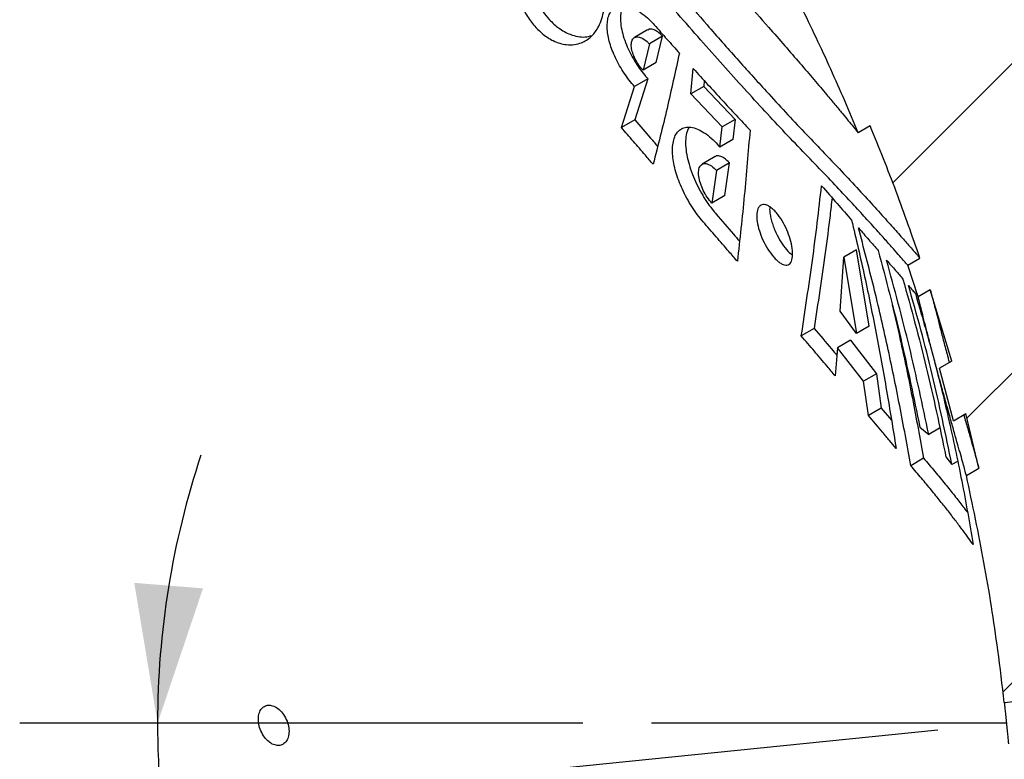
# Model space of a CAD drawing. Header units: millimetres. Extents: x 8 to 862, y 8 to 585.
# Tile 49 of 82: x 375 to 390, y 339 to 350. Entities that reach past the tile are written whole.
import ezdxf

# ---------------------------------------------------------------- set-up
doc = ezdxf.new("R2010")
doc.units = ezdxf.units.MM
doc.linetypes.add('CENTERX2', pattern=[20.32, 12.7, -2.54, 2.54, -2.54])
for name, color, linetype in [('CENTERLINE', 4, 'CENTERX2'), ('DIMENSIONS', 2, 'Continuous'), ('HATCH', 3, 'Continuous')]:
    doc.layers.add(name, color=color, linetype=linetype)
doc.layers.add('OUTLINE', color=7, linetype='Continuous', lineweight=25)
doc.styles.add('SLDTEXTSTYLE0', font='TXT', dxfattribs={"width": 0.75})
doc.dimstyles.new('SLDDIMSTYLE3', dxfattribs={"dimtxt": 3.5, "dimasz": 2, "dimexe": 0, "dimexo": 0.0625, "dimgap": 0.875, "dimtad": 1, "dimrnd": 1e-09, "dimzin": 12, "dimdsep": 46, "dimtxsty": 'SLDTEXTSTYLE0', "dimsah": 1, "dimcen": 0.09, "dimadec": 0, "dimazin": 3, "dimtol": 1, "dimtp": 0.05, "dimtm": 0.05, "dimtfac": 1, "dimtofl": 0, "dimtmove": 0, "dimatfit": 3, "dimfxl": 0, "dimfrac": 2, "dimtolj": 1, "dimarcsym": 0})
doc.dimstyles.new('SLDDIMSTYLE7', dxfattribs={"dimtxt": 3.5, "dimasz": 2, "dimexe": 0, "dimexo": 0.0625, "dimgap": 0.875, "dimtad": 1, "dimdec": 4, "dimzin": 12, "dimdsep": 46, "dimtxsty": 'SLDTEXTSTYLE0', "dimsah": 1, "dimcen": 0.09, "dimadec": 0, "dimazin": 3, "dimtfac": 1, "dimtdec": 0, "dimtofl": 0, "dimtmove": 0, "dimatfit": 3, "dimfxl": 0, "dimfrac": 2, "dimtolj": 1, "dimtzin": 12, "dimarcsym": 0})

# ---------------------------------------------------------------- blocks, each defined once
blk = doc.blocks.new('_D_10')
at = {"layer": 'DIMENSIONS'}
for p, q in [((383.581, 339.833), (375.413, 339.833)), ((388.733, 339.733), (375.486, 338.389))]:
    blk.add_line(p, q, dxfattribs=at)
for start, end in [(161.6116, 180), (180, 185.7895), (185.7895, 235.0102)]:
    blk.add_arc((389.728, 339.833), 12.315, start, end, dxfattribs=at)
for points in [[(377.413, 339.833), (378.072, 341.787), (377.075, 341.867)], [(377.476, 338.591), (377.345, 336.534), (378.329, 336.714)]]:
    blk.add_solid(points, dxfattribs=at)
at = {"layer": 'DIMENSIONS', "insert": (382.62, 335.919), "char_height": 3.5, "attachment_point": 1, "rotation": 314.7627, "style": 'SLDTEXTSTYLE0'}
blk.add_mtext('6°', dxfattribs=at)
blk = doc.blocks.new('_D_30')
at = {"layer": 'DIMENSIONS'}
for p, q in [((435.589, 429.833), (473.701, 429.833)), ((471.701, 429.833), (471.701, 203.537)), ((389.228, 203.537), (473.701, 203.537))]:
    blk.add_line(p, q, dxfattribs=at)
for points in [[(471.701, 429.833), (471.201, 427.833), (472.201, 427.833)], [(471.701, 203.537), (472.201, 205.537), (471.201, 205.537)]]:
    blk.add_solid(points, dxfattribs=at)
at = {"layer": 'DIMENSIONS', "attachment_point": 1, "rotation": 90, "style": 'SLDTEXTSTYLE0'}
for s, insert, char_height in [('±0,05', (468.202, 319.189), 2.5), ('226,3', (467.19, 306.261), 3.5)]:
    blk.add_mtext(s, dxfattribs=dict(at, insert=insert, char_height=char_height))

msp = doc.modelspace()

# ---------------------------------------------------------------- hatches: boundary and pattern name
at = {"layer": 'HATCH'}
h = msp.add_hatch(dxfattribs=at)
h.set_pattern_fill('ANSI31', color=256, angle=3e-322, style=0)
edge = h.paths.add_edge_path(flags=0)
edge.add_line((387.57851, 348.39149), (387.7528, 348.49341))
edge.add_spline(control_points=[(387.7528, 348.49341), (388.01369, 347.86244), (388.25359, 347.2224), (388.47184, 346.57545)], knot_values=[0.01181358, 0.01181358, 0.01181358, 0.01181358, 0.01387009, 0.01387009, 0.01387009, 0.01387009], weights=[1, 1, 1, 1], degree=3, periodic=0)
edge.add_line((388.47184, 346.57545), (388.29552, 346.47235))
edge.add_spline(control_points=[(388.29552, 346.47235), (388.32387, 346.38792), (388.37432, 346.2355), (388.42359, 346.0826), (388.44528, 346.01447)], knot_values=[0.72043827, 0.72043827, 0.72043827, 0.72043827, 0.72793333, 0.73394423, 0.73394423, 0.73394423, 0.73394423], weights=[1, 1, 1, 1, 1], degree=3, periodic=0)
edge.add_line((388.44528, 346.01447), (388.6222, 346.11792))
edge.add_spline(control_points=[(388.6222, 346.11792), (388.73206, 345.77458), (388.8359, 345.42925), (388.93362, 345.08226)], knot_values=[0.00008492, 0.00008492, 0.00008492, 0.00008492, 0.00116529, 0.00116529, 0.00116529, 0.00116529], weights=[1, 1, 1, 1], degree=3, periodic=0)
edge.add_line((388.93362, 345.08226), (388.75518, 344.97792))
edge.add_spline(control_points=[(388.75518, 344.97792), (388.80646, 344.79465), (388.87492, 344.54088), (388.94006, 344.28636), (388.95777, 344.21609)], knot_values=[0.76424046, 0.76424046, 0.76424046, 0.76424046, 0.78022222, 0.78631122, 0.78631122, 0.78631122, 0.78631122], weights=[1, 1, 1, 1, 1], degree=3, periodic=0)
edge.add_line((388.95777, 344.21609), (389.13748, 344.32117))
edge.add_spline(control_points=[(389.13748, 344.32117), (389.2044, 344.05785), (389.26782, 343.79362), (389.32772, 343.52862)], knot_values=[0.00195312, 0.00195312, 0.00195312, 0.00195312, 0.00276813, 0.00276813, 0.00276813, 0.00276813], weights=[1, 1, 1, 1], degree=3, periodic=0)
edge.add_line((389.32772, 343.52862), (389.14655, 343.42268))
edge.add_spline(control_points=[(389.14655, 343.42268), (389.25634, 342.93221), (389.35379, 342.44001), (389.51343, 341.51544), (389.60451, 340.91016), (389.67716, 340.30467), (389.69642, 340.13174)], knot_values=[0.80916932, 0.80916932, 0.80916932, 0.80916932, 0.85146667, 0.85146667, 0.8886, 0.90344337, 0.90344337, 0.90344337, 0.90344337], weights=[1, 1, 1, 1, 1, 1, 1], degree=3, periodic=0)
edge.add_line((389.69642, 340.13174), (398.95884, 341.07086))
edge.add_line((398.95884, 341.07086), (398.95884, 345.73044))
edge.add_line((398.95884, 345.73044), (393.13819, 370.94245))
edge.add_line((393.13819, 370.94245), (377.03037, 361.64337))
edge.add_spline(control_points=[(377.03037, 361.64337), (377.3089, 361.44563), (377.8146, 361.07328), (378.2936, 360.69787), (378.51203, 360.52182)], knot_values=[0.18405615, 0.18405615, 0.18405615, 0.18405615, 0.2084625, 0.2298468, 0.2298468, 0.2298468, 0.2298468], weights=[1, 1, 1, 1, 1], degree=3, periodic=0)
edge.add_line((378.51203, 360.52182), (378.69665, 360.62977))
edge.add_spline(control_points=[(378.69665, 360.62977), (379.05108, 360.34264), (379.39917, 360.04749), (379.74054, 359.74495)], knot_values=[0.00017341, 0.00017341, 0.00017341, 0.00017341, 0.00154169, 0.00154169, 0.00154169, 0.00154169], weights=[1, 1, 1, 1], degree=3, periodic=0)
edge.add_line((379.74054, 359.74495), (379.55881, 359.63868))
edge.add_spline(control_points=[(379.55881, 359.63868), (379.917, 359.32258), (380.26157, 359.00383), (380.59397, 358.68212)], knot_values=[0.26534504, 0.26534504, 0.26534504, 0.26534504, 0.30317597, 0.30317597, 0.30317597, 0.30317597], weights=[1, 1, 1, 1], degree=3, periodic=0)
edge.add_line((380.59397, 358.68212), (380.77319, 358.78692))
edge.add_spline(control_points=[(380.77319, 358.78692), (383.27308, 356.35841), (385.38177, 353.45662), (386.9218, 350.33005)], knot_values=[0.00007158, 0.00007158, 0.00007158, 0.00007158, 0.01052736, 0.01052736, 0.01052736, 0.01052736], weights=[1, 1, 1, 1], degree=3, periodic=0)
edge.add_line((386.9218, 350.33005), (386.74871, 350.22884))
edge.add_spline(control_points=[(386.74871, 350.22884), (387.04296, 349.63074), (387.32036, 349.01744), (387.57851, 348.39149)], knot_values=[0.60521987, 0.60521987, 0.60521987, 0.60521987, 0.66272875, 0.66272875, 0.66272875, 0.66272875], weights=[1, 1, 1, 1], degree=3, periodic=0)
h = msp.add_hatch(dxfattribs=at)
h.set_pattern_fill('ANSI31', color=256, angle=3e-322, style=0)
edge = h.paths.add_edge_path(flags=0)
edge.add_line((388.78384, 230.23593), (388.78384, 229.26922))
edge.add_line((388.78384, 229.26922), (388.68385, 229.26923))
edge.add_line((388.68385, 229.26923), (388.68384, 225.47994))
edge.add_line((388.68384, 225.47994), (388.78384, 225.47994))
edge.add_line((388.78384, 225.47994), (388.78384, 224.54337))
edge.add_line((388.78384, 224.54337), (388.68384, 224.54337))
edge.add_line((388.68384, 224.54337), (388.68384, 224.53726))
edge.add_arc((391.18384, 224.53726), 2.5, 180, 223.602819)
edge.add_arc((388.03384, 221.53726), 1.85, 0, 43.602819, ccw=False)
edge.add_line((389.88384, 221.53726), (389.88384, 216.03726))
edge.add_arc((341.88384, 216.03726), 48, 350.267436, 360, ccw=False)
edge.add_line((389.193, 207.92288), (389.37641, 207.46682))
edge.add_arc((388.54141, 207.13101), 0.9, -43.521978, 21.908132, ccw=False)
edge.add_line((389.19401, 206.51124), (388.8555, 206.1548))
edge.add_arc((341.88384, 216.03726), 48, 344.905213, 348.118718, ccw=False)
edge.add_line((388.22766, 203.53726), (398.95884, 199.63143))
edge.add_line((398.95884, 199.63143), (398.95884, 340.46779))
edge.add_line((398.95884, 340.46779), (389.75694, 339.5348))
edge.add_spline(control_points=[(389.75694, 339.5348), (389.7625, 339.47405), (389.77646, 339.31619), (389.81624, 338.82264), (389.86746, 337.9568), (389.88384, 337.1877), (389.88384, 336.75441)], knot_values=[0.92052043, 0.92052043, 0.92052043, 0.92052043, 0.92573333, 0.93406667, 0.96286667, 1, 1, 1, 1], weights=[1, 1, 1, 1, 1, 1, 1], degree=3, periodic=0)
edge.add_line((389.88384, 336.75441), (389.88384, 331.85461))
edge.add_arc((384.88384, 331.85461), 5, 342.540912, 360, ccw=False)
edge.add_line((389.6535, 330.35448), (389.62205, 330.25448))
edge.add_arc((392.48384, 329.35441), 3, 162.540912, 180)
edge.add_line((389.48384, 329.35441), (389.48384, 236.23726))
edge.add_arc((387.77134, 236.23726), 1.7125, 320.033787, 360, ccw=False)
edge.add_arc((390.39634, 234.03726), 1.7125, 140.033787, 180)
edge.add_line((388.68384, 234.03726), (388.68384, 233.83726))
edge.add_line((388.68384, 233.83726), (388.78384, 233.83726))
edge.add_line((388.78384, 233.83726), (388.78384, 230.496))
edge.add_line((388.78384, 230.496), (388.68384, 230.496))
edge.add_line((388.68384, 230.496), (388.68384, 230.23593))
edge.add_line((388.68384, 230.23592), (388.78384, 230.23592))

# ---------------------------------------------------------------- linework, layer by layer
at = {"layer": 'CENTERLINE'}
msp.add_line((389.72815, 339.83342), (384.58053, 339.83342), dxfattribs=at)
at = {"layer": 'OUTLINE'}
for p, q in [((384.52229, 349.88625), (384.33143, 349.77465)), ((384.54976, 349.68163), (384.45674, 349.29933)), ((384.73973, 349.79272), (384.54976, 349.68163)), ((384.64752, 349.41088), (384.73973, 349.79272)), ((384.64752, 349.41088), (384.45674, 349.29933)), ((385.14768, 348.9565), (385.18345, 349.3261)), ((384.52549, 349.17662), (384.334, 349.06465)), ((384.52549, 349.17662), (384.3352, 348.5816)), ((385.34423, 349.15009), (385.33628, 349.06678)), ((384.14241, 348.46887), (384.334, 349.06465)), ((385.33628, 349.06678), (385.14768, 348.9565)), ((385.60479, 348.47872), (385.14768, 348.9565)), ((385.33628, 349.06678), (385.79229, 348.58836)), ((384.3352, 348.5816), (384.14241, 348.46887)), ((385.79229, 348.58836), (385.60479, 348.47872)), ((385.79229, 348.58836), (385.75781, 348.2947)), ((385.56991, 348.18482), (385.60479, 348.47872)), ((387.7528, 348.49341), (387.57851, 348.39149)), ((385.75781, 348.2947), (385.56991, 348.18482)), ((385.50096, 348.04826), (385.31175, 347.93762)), ((385.70795, 347.95829), (385.51956, 347.84814)), ((385.6433, 347.48328), (385.70795, 347.95829)), ((385.51956, 347.84814), (385.45431, 347.37276)), ((385.6433, 347.48328), (385.45431, 347.37276)), ((387.55027, 346.69667), (387.36624, 346.58906)), ((387.73528, 345.5889), (387.55027, 346.69667)), ((387.31704, 345.80573), (387.36624, 346.58906)), ((387.36624, 346.58906), (387.55078, 345.48102)), ((388.29551, 346.47235), (388.47184, 346.57545)), ((388.44528, 346.01447), (388.29551, 346.47235)), ((388.6222, 346.11792), (388.44528, 346.01447)), ((388.93362, 345.08226), (388.6222, 346.11792)), ((387.55078, 345.48102), (387.31704, 345.80573)), ((386.93791, 345.55757), (386.75157, 345.44861)), ((387.73528, 345.5889), (387.55078, 345.48102)), ((387.4628, 345.38443), (387.2776, 345.27614)), ((387.4628, 345.38443), (387.84009, 344.89938)), ((387.2776, 345.27614), (387.24421, 344.86732)), ((387.65532, 344.79134), (387.2776, 345.27614)), ((388.93362, 345.08226), (388.75518, 344.97792)), ((388.95777, 344.21609), (388.75518, 344.97792)), ((387.84009, 344.89938), (387.65532, 344.79134)), ((387.84009, 344.89938), (387.91108, 344.40253)), ((387.72612, 344.29438), (387.65532, 344.79134)), ((387.91108, 344.40253), (387.72612, 344.29438)), ((387.91108, 344.40253), (388.05926, 344.22583)), ((388.95777, 344.21609), (389.13748, 344.32117)), ((389.32772, 343.52862), (389.13748, 344.32117)), ((388.47125, 344.12269), (388.60078, 344.01762)), ((388.75853, 344.10986), (388.60078, 344.01762)), ((388.52497, 343.6737), (388.34022, 343.56567)), ((388.84983, 343.69332), (388.93727, 343.58104)), ((389.01878, 343.62871), (388.93727, 343.58104)), ((389.14655, 343.42268), (389.32772, 343.52862)), ((389.69642, 340.13174), (398.95884, 341.07086))]:
    msp.add_line(p, q, dxfattribs=at)
for points, knots in [([(379.39474, 358.18242), (379.47516, 358.04495), (379.63605, 357.76989), (379.89036, 357.34529), (380.1563, 356.91068), (380.43505, 356.4668), (380.72596, 356.01541), (381.02838, 355.55836), (381.34202, 355.09712), (381.66614, 354.63297), (382.00012, 354.16695), (382.34332, 353.70034), (382.69466, 353.23424), (383.05882, 352.76218), (383.43487, 352.28563), (383.82138, 351.80624), (384.21189, 351.33146), (384.6046, 350.86283), (384.99752, 350.40223), (385.40456, 349.93318), (385.82213, 349.46077), (386.2008, 349.04069), (386.5245, 348.69017), (386.79614, 348.40165), (387.06949, 348.11572), (387.33687, 347.83459), (387.59302, 347.55997), (387.82285, 347.30944), (388.02157, 347.08915), (388.18536, 346.90477), (388.30053, 346.77341), (388.37825, 346.68403), (388.42799, 346.62646), (388.46417, 346.58438), (388.46909, 346.57865), (388.47184, 346.57545)], [0, 0, 0, 0, 0.02879277, 0.0576084, 0.0864037, 0.11596258, 0.14554225, 0.1751028, 0.20534842, 0.2356144, 0.26586126, 0.29683292, 0.32782493, 0.35879703, 0.392011, 0.42524973, 0.45846256, 0.492668, 0.5269022, 0.56110351, 0.60053138, 0.63995567, 0.66692516, 0.69391527, 0.72088031, 0.75185412, 0.78282484, 0.81462512, 0.84642165, 0.8774474, 0.90847002, 0.92994302, 0.95144001, 0.9729115, 1, 1, 1, 1]), ([(388.29551, 346.47235), (388.29304, 346.47523), (388.28808, 346.48098), (388.24802, 346.52729), (388.18334, 346.60166), (388.09159, 346.70628), (387.9744, 346.83856), (387.83166, 346.99779), (387.66384, 347.18248), (387.46677, 347.39626), (387.24093, 347.63737), (386.98468, 347.90653), (386.70522, 348.19543), (386.4127, 348.50242), (386.11389, 348.82514), (385.80914, 349.15964), (385.49371, 349.51157), (385.16844, 349.87976), (384.83457, 350.26329), (384.44226, 350.72068), (383.99079, 351.25701), (383.47833, 351.88089), (382.96365, 352.52508), (382.49418, 353.13109), (382.07501, 353.68877), (381.70527, 354.1942), (381.33994, 354.70791), (380.98084, 355.22862), (380.62929, 355.75433), (380.3037, 356.25665), (380.00345, 356.73381), (379.72618, 357.18631), (379.45823, 357.63423), (379.28854, 357.92521), (379.20369, 358.0707)], [0, 0, 0, 0, 0.02538613, 0.05077269, 0.07685316, 0.10293478, 0.12913968, 0.15534615, 0.18217787, 0.20901147, 0.23801791, 0.26702685, 0.29662274, 0.32622134, 0.35482496, 0.38345425, 0.41206202, 0.44148889, 0.47093786, 0.50036755, 0.54396081, 0.58755601, 0.63211076, 0.67666579, 0.70989409, 0.74314717, 0.77637408, 0.81058924, 0.84483322, 0.87904596, 0.90909425, 0.93914196, 0.96957149, 1, 1, 1, 1]), ([(379.62594, 357.99743), (379.7581, 357.82102), (380.02255, 357.46803), (380.42904, 356.93078), (380.84592, 356.38602), (381.27351, 355.83526), (381.71039, 355.28036), (382.14864, 354.73169), (382.58697, 354.19086), (383.02396, 353.6592), (383.4654, 353.12956), (383.90971, 352.60386), (384.35484, 352.08461), (384.77904, 351.59724), (385.18052, 351.1429), (385.56192, 350.72017), (385.93111, 350.31229), (386.248, 349.9561), (386.51389, 349.6534), (386.73542, 349.39813), (386.93899, 349.1605), (387.10717, 348.96173), (387.24164, 348.80111), (387.34804, 348.67294), (387.43683, 348.56517), (387.51209, 348.47321), (387.56727, 348.40536), (387.57474, 348.39614), (387.57851, 348.39149)], [0, 0, 0, 0, 0.0445916, 0.08922302, 0.13382093, 0.1797004, 0.22561476, 0.2714956, 0.31650448, 0.36154507, 0.40655108, 0.45291438, 0.49931734, 0.54566916, 0.58716362, 0.62865381, 0.67099938, 0.71333542, 0.74414161, 0.77494366, 0.80649536, 0.83804023, 0.86218741, 0.88633165, 0.91112455, 0.9359145, 0.96771993, 1, 1, 1, 1]), ([(382.90164, 349.91886), (382.87959, 349.94403), (382.83549, 349.99437), (382.77681, 350.07959), (382.72656, 350.16783), (382.68012, 350.26762), (382.64136, 350.37641), (382.60735, 350.51237), (382.5889, 350.6592), (382.59098, 350.81202), (382.61211, 350.95105), (382.65076, 351.07509), (382.70509, 351.18345), (382.77407, 351.27539), (382.85815, 351.34829), (382.95235, 351.39643), (383.0545, 351.42033), (383.15468, 351.41908), (383.25445, 351.39631), (383.3411, 351.35977), (383.42144, 351.31102), (383.48928, 351.25888), (383.55307, 351.1986), (383.6114, 351.13334), (383.66596, 351.06076), (383.73086, 350.95936), (383.79061, 350.83881), (383.83827, 350.70813), (383.87441, 350.57212), (383.89619, 350.42609), (383.89877, 350.27539), (383.88287, 350.13902), (383.84996, 350.01774), (383.7932, 349.89348), (383.70366, 349.77819), (383.58545, 349.70203), (383.46298, 349.66881), (383.35677, 349.66715), (383.2518, 349.68793), (383.16184, 349.7221), (383.07771, 349.76912), (382.99315, 349.82822), (382.93496, 349.88585), (382.90164, 349.91886)], [0, 0, 0, 0, 0.014079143, 0.028161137, 0.042151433, 0.056158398, 0.075314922, 0.094506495, 0.124763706, 0.155081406, 0.186934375, 0.218902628, 0.250797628, 0.283913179, 0.317109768, 0.350192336, 0.37901937, 0.407812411, 0.429317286, 0.450784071, 0.465612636, 0.480421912, 0.492906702, 0.505383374, 0.517888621, 0.530399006, 0.554700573, 0.573910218, 0.593155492, 0.623156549, 0.65321638, 0.684366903, 0.71563043, 0.746821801, 0.795336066, 0.843814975, 0.874687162, 0.90552083, 0.927329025, 0.949100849, 0.964356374, 0.97959112, 1, 1, 1, 1]), ([(382.98888, 351.40104), (382.97788, 351.39076), (382.9449, 351.35993), (382.89955, 351.29345), (382.85284, 351.20305), (382.81408, 351.08883), (382.78809, 350.94735), (382.78467, 350.79393), (382.80129, 350.64636), (382.828, 350.52607), (382.86539, 350.41223), (382.9062, 350.31664), (382.95366, 350.2276), (383.01394, 350.1318), (383.06606, 350.07077), (383.09782, 350.03358)], [0, 0, 0, 0, 0.04625789, 0.13870084, 0.23384056, 0.32896826, 0.44971196, 0.57277836, 0.65025905, 0.72922304, 0.78447889, 0.84101243, 0.88482428, 0.92981594, 1, 1, 1, 1]), ([(384.334, 349.06465), (384.3077, 349.09481), (384.25511, 349.15511), (384.18105, 349.25777), (384.11369, 349.36635), (384.05533, 349.47787), (384.00792, 349.58879), (383.97147, 349.69729), (383.94715, 349.80113), (383.93464, 349.90055), (383.93551, 349.99154), (383.95025, 350.07439), (383.97986, 350.1435), (384.02535, 350.19771), (384.08603, 350.23152), (384.16153, 350.24283), (384.24905, 350.22846), (384.34462, 350.18893), (384.44449, 350.12441), (384.53672, 350.04695), (384.59419, 349.98495), (384.61861, 349.95861)], [0, 0, 0, 0, 0.0470332, 0.094053, 0.14114272, 0.18823207, 0.23443848, 0.28065753, 0.32822689, 0.37581276, 0.4271739, 0.47855254, 0.53501089, 0.5914813, 0.65243273, 0.71338045, 0.77570822, 0.83800701, 0.89717917, 0.95631221, 1, 1, 1, 1]), ([(384.16894, 350.23756), (384.16338, 350.22863), (384.14386, 350.19729), (384.12888, 350.12167), (384.12571, 350.01368), (384.1421, 349.89406), (384.17602, 349.76766), (384.22288, 349.6436), (384.28152, 349.5224), (384.34694, 349.40962), (384.41901, 349.30461), (384.47932, 349.22833), (384.51539, 349.18794), (384.52549, 349.17662)], [0, 0, 0, 0, 0.04737815, 0.16623074, 0.28070975, 0.39511254, 0.49869752, 0.60223199, 0.69543985, 0.78864117, 0.87709756, 0.96557187, 1, 1, 1, 1]), ([(387.57851, 348.39149), (387.44786, 348.70097), (387.18643, 349.32027), (386.89467, 349.92587), (386.74871, 350.22884)], [0, 0, 0, 0, 0.49972619, 1, 1, 1, 1]), ([(383.09782, 350.03358), (383.11943, 350.01146), (383.16333, 349.96654), (383.23693, 349.90787), (383.31605, 349.85751), (383.4109, 349.81342), (383.51263, 349.78631), (383.62051, 349.7777), (383.68113, 349.79495), (383.71248, 349.80387)], [0, 0, 0, 0, 0.093716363, 0.190406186, 0.309855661, 0.432694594, 0.6141313, 0.800449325, 1, 1, 1, 1]), ([(384.61861, 349.95861), (384.67961, 349.88957), (384.77113, 349.78599), (384.89234, 349.64995), (384.95268, 349.58255), (384.98285, 349.54885)], [0, 0, 0, 0, 0.49979519, 0.74987087, 1, 1, 1, 1]), ([(384.73973, 349.79272), (384.71571, 349.81591), (384.66774, 349.86222), (384.59914, 349.89452), (384.54875, 349.90275), (384.5302, 349.88654), (384.52485, 349.88186)], [0, 0, 0, 0, 0.28545989, 0.57012165, 0.87598702, 1, 1, 1, 1]), ([(384.45674, 349.29933), (384.43547, 349.32357), (384.39289, 349.37209), (384.33963, 349.46234), (384.3022, 349.55315), (384.28355, 349.63856), (384.28565, 349.71246), (384.31119, 349.76691), (384.36126, 349.7915), (384.43157, 349.77711), (384.49893, 349.7332), (384.53787, 349.69369), (384.54976, 349.68163)], [0, 0, 0, 0, 0.09401858, 0.18815999, 0.28020045, 0.37433, 0.47531517, 0.58587396, 0.70540489, 0.82880481, 0.94775613, 1, 1, 1, 1]), ([(384.98285, 349.54885), (384.92465, 349.28206), (384.80825, 348.7484), (384.67173, 348.20743), (384.60346, 347.93692)], [0, 0, 0, 0, 0.49993787, 1, 1, 1, 1]), ([(385.18345, 349.3261), (385.32342, 349.17223), (385.53369, 348.94109), (385.80648, 348.64688), (385.94033, 348.50425), (386.0073, 348.43289)], [0, 0, 0, 0, 0.49873963, 0.74920958, 1, 1, 1, 1]), ([(384.3352, 348.5816), (384.41227, 348.4922), (384.52346, 348.36321), (384.63367, 348.23561), (384.66749, 348.19646)], [0, 0, 0, 0, 0.69314698, 1, 1, 1, 1]), ([(384.60346, 347.93692), (384.56532, 347.98086), (384.46996, 348.09075), (384.31638, 348.26786), (384.2004, 348.40186), (384.14241, 348.46887)], [0, 0, 0, 0, 0.24990675, 0.62488621, 1, 1, 1, 1]), ([(385.32617, 347.10454), (385.29817, 347.13834), (385.24219, 347.20591), (385.16254, 347.32199), (385.0894, 347.4454), (385.0251, 347.57305), (384.97182, 347.70098), (384.92977, 347.82719), (384.90041, 347.94884), (384.88356, 348.06598), (384.88103, 348.17386), (384.8933, 348.2726), (384.92157, 348.35577), (384.96665, 348.42192), (385.02797, 348.46486), (385.10474, 348.48216), (385.1942, 348.47029), (385.29186, 348.43), (385.39406, 348.36142), (385.48754, 348.27872), (385.54569, 348.21242), (385.56991, 348.18482)], [0, 0, 0, 0, 0.04750472, 0.09499886, 0.14254351, 0.19008955, 0.23702408, 0.28396977, 0.33239401, 0.38083477, 0.43290058, 0.48498394, 0.54176884, 0.59856385, 0.65926592, 0.71996116, 0.781407, 0.84282291, 0.90076798, 0.95867808, 1, 1, 1, 1]), ([(385.12303, 348.47509), (385.11275, 348.45558), (385.08866, 348.40988), (385.07231, 348.31084), (385.07248, 348.18548), (385.09246, 348.04753), (385.13081, 347.90184), (385.18276, 347.75849), (385.24701, 347.61851), (385.31828, 347.48837), (385.39619, 347.36773), (385.46275, 347.27812), (385.50317, 347.23034), (385.51578, 347.21542)], [0, 0, 0, 0, 0.08292221, 0.19429087, 0.30276802, 0.41118166, 0.51063767, 0.61004849, 0.70024466, 0.79043296, 0.87583393, 0.96124747, 1, 1, 1, 1]), ([(386.0073, 348.43289), (385.9814, 348.11729), (385.9296, 347.48604), (385.85917, 346.84849), (385.82395, 346.52968)], [0, 0, 0, 0, 0.499952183, 1, 1, 1, 1]), ([(388.47184, 346.57545), (388.36005, 346.89793), (388.13636, 347.54324), (387.8807, 348.17657), (387.7528, 348.49341)], [0, 0, 0, 0, 0.49972327, 1, 1, 1, 1]), ([(385.45431, 347.37276), (385.43156, 347.39981), (385.38603, 347.45392), (385.32743, 347.55717), (385.28461, 347.66293), (385.26111, 347.76432), (385.25959, 347.85356), (385.2831, 347.92098), (385.33277, 347.95429), (385.40408, 347.94305), (385.47107, 347.89838), (385.50931, 347.85876), (385.51956, 347.84814)], [0, 0, 0, 0, 0.095476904, 0.191046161, 0.285057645, 0.381526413, 0.484698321, 0.596795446, 0.716770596, 0.839398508, 0.956956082, 1, 1, 1, 1]), ([(385.70795, 347.95829), (385.68272, 347.98283), (385.63232, 348.03184), (385.56328, 348.05957), (385.51774, 348.06461), (385.50364, 348.04799), (385.50214, 348.04623)], [0, 0, 0, 0, 0.31356331, 0.62632204, 0.9604384, 1, 1, 1, 1]), ([(386.75157, 345.44861), (386.80666, 345.81374), (386.88931, 346.3615), (386.98576, 347.08696), (387.02527, 347.44654), (387.04503, 347.62633)], [0, 0, 0, 0, 0.49993364, 0.74997089, 1, 1, 1, 1]), ([(387.04503, 347.62633), (387.12156, 347.53867), (387.27505, 347.36286), (387.41221, 347.2063), (387.48099, 347.12779)], [0, 0, 0, 0, 0.49860494, 1, 1, 1, 1]), ([(387.19715, 347.45218), (387.18785, 347.36632), (387.15909, 347.10088), (387.07389, 346.46973), (386.99231, 345.92246), (386.93791, 345.55757)], [0, 0, 0, 0, 0.13744934, 0.42489464, 1, 1, 1, 1]), ([(386.16331, 347.34325), (386.18502, 347.34975), (386.21764, 347.35951), (386.27496, 347.33506), (386.32009, 347.30461), (386.36647, 347.2613), (386.42493, 347.1932), (386.49272, 347.08953), (386.55814, 346.95155), (386.60411, 346.8119), (386.62766, 346.6798), (386.6248, 346.56756), (386.59767, 346.50415), (386.5612, 346.47836), (386.52698, 346.47277), (386.48707, 346.48218), (386.44359, 346.50544), (386.39767, 346.5421), (386.33786, 346.60339), (386.26564, 346.70149), (386.19249, 346.83724), (386.13851, 346.97686), (386.10686, 347.11119), (386.10177, 347.22906), (386.12246, 347.30908), (386.1515, 347.33337), (386.16331, 347.34325)], [0, 0, 0, 0, 0.05767922, 0.08670281, 0.11571248, 0.14302193, 0.17032171, 0.22039304, 0.26819844, 0.31637705, 0.36705849, 0.42141214, 0.47928693, 0.50926235, 0.53923182, 0.56878986, 0.59833609, 0.62625431, 0.65416068, 0.70573293, 0.75442947, 0.80241604, 0.8519121, 0.90461017, 0.96120623, 1, 1, 1, 1]), ([(386.29364, 347.32053), (386.29287, 347.30706), (386.29099, 347.27425), (386.29831, 347.21091), (386.31356, 347.13644), (386.33699, 347.05864), (386.37491, 346.95926), (386.43458, 346.84026), (386.51501, 346.72395), (386.58032, 346.65037), (386.6131, 346.6312), (386.62148, 346.62629)], [0, 0, 0, 0, 0.06884063, 0.16776913, 0.26665475, 0.35885458, 0.45102355, 0.62066456, 0.7824585, 0.94437574, 1, 1, 1, 1]), ([(385.82395, 346.52968), (385.78312, 346.57693), (385.68101, 346.69508), (385.51539, 346.88636), (385.38925, 347.0318), (385.32617, 347.10454)], [0, 0, 0, 0, 0.24985031, 0.62482723, 1, 1, 1, 1]), ([(385.51578, 347.21542), (385.59961, 347.11839), (385.71358, 346.98648), (385.82537, 346.85682), (385.85493, 346.82253)], [0, 0, 0, 0, 0.735586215, 1, 1, 1, 1]), ([(387.48099, 347.12779), (387.5453, 346.85508), (387.67392, 346.30964), (387.83988, 345.48316), (387.99118, 344.6524), (388.08175, 344.09569), (388.12704, 343.81734)], [0, 0, 0, 0, 0.24980627, 0.49961757, 0.74980699, 1, 1, 1, 1]), ([(387.58103, 347.01355), (387.63177, 346.95559), (387.73344, 346.83944), (387.8222, 346.73776), (387.86666, 346.68682)], [0, 0, 0, 0, 0.49906207, 1, 1, 1, 1]), ([(388.34022, 343.56567), (388.28772, 343.85555), (388.18272, 344.4353), (388.00341, 345.30011), (387.80615, 346.16068), (387.65607, 346.72927), (387.58103, 347.01355)], [0, 0, 0, 0, 0.249788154, 0.499568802, 0.749786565, 1, 1, 1, 1]), ([(387.86666, 346.68682), (387.97964, 346.26317), (388.20575, 345.41528), (388.38271, 344.55375), (388.47125, 344.12269)], [0, 0, 0, 0, 0.49965924, 1, 1, 1, 1]), ([(387.98798, 346.54755), (388.03279, 346.49598), (388.12268, 346.39254), (388.1916, 346.31275), (388.22615, 346.27274)], [0, 0, 0, 0, 0.49861341, 1, 1, 1, 1]), ([(388.60078, 344.01762), (388.51099, 344.44239), (388.33129, 345.29252), (388.10247, 346.12902), (387.98798, 346.54755)], [0, 0, 0, 0, 0.49966375, 1, 1, 1, 1]), ([(388.22615, 346.27274), (388.34376, 345.84699), (388.57919, 344.99477), (388.75957, 344.12738), (388.84983, 343.69332)], [0, 0, 0, 0, 0.499573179, 1, 1, 1, 1]), ([(388.93727, 343.58104), (388.84595, 344.01754), (388.70888, 344.67268), (388.48898, 345.53664), (388.36716, 345.9654), (388.30625, 346.17978)], [0, 0, 0, 0, 0.499540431, 0.749770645, 1, 1, 1, 1]), ([(388.30625, 346.17978), (388.32683, 346.15582), (388.36808, 346.1078), (388.39367, 346.07787), (388.40648, 346.06287)], [0, 0, 0, 0, 0.49901164, 1, 1, 1, 1]), ([(388.6222, 346.11792), (388.62422, 346.11106), (388.62828, 346.09734), (388.64161, 346.04669), (388.66227, 345.96611), (388.69223, 345.84843), (388.7294, 345.70313), (388.77344, 345.53275), (388.82388, 345.34089), (388.86641, 345.18087), (388.89235, 345.08548), (388.89877, 345.06188)], [0, 0, 0, 0, 0.095434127, 0.190872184, 0.315143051, 0.439434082, 0.566187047, 0.692960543, 0.824810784, 0.956671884, 1, 1, 1, 1]), ([(388.40648, 346.06287), (388.49329, 345.76471), (388.66691, 345.1684), (388.88865, 344.26101), (389.08528, 343.3458), (389.19259, 342.72941), (389.24624, 342.42121)], [0, 0, 0, 0, 0.2495106, 0.49902403, 0.7495092, 1, 1, 1, 1]), ([(389.14655, 343.42268), (389.14494, 343.4293), (389.14172, 343.44255), (389.12881, 343.49031), (389.10725, 343.56787), (389.07457, 343.68379), (389.03384, 343.82754), (388.98608, 343.99604), (388.93263, 344.18542), (388.87466, 344.39223), (388.8143, 344.61002), (388.753, 344.83419), (388.69317, 345.05666), (388.63643, 345.27127), (388.58487, 345.46984), (388.53991, 345.6456), (388.50282, 345.7922), (388.47432, 345.90506), (388.45475, 345.98101), (388.4475, 346.00765), (388.44531, 346.01436), (388.44528, 346.01447)], [0, 0, 0, 0, 0.03963531, 0.0792717, 0.13399993, 0.18873462, 0.24419034, 0.29965396, 0.35668202, 0.41371654, 0.47237773, 0.53104255, 0.59082254, 0.65059906, 0.71040417, 0.77019879, 0.82860393, 0.88699603, 0.94303508, 0.99906703, 1, 1, 1, 1]), ([(388.06905, 345.89727), (388.10754, 345.73465), (388.21382, 345.28568), (388.36589, 344.54429), (388.47194, 343.9639), (388.52497, 343.6737)], [0, 0, 0, 0, 0.22114134, 0.61056616, 1, 1, 1, 1]), ([(386.93791, 345.55757), (387.02209, 345.45832), (387.13414, 345.32619), (387.24187, 345.19856), (387.26867, 345.1668)], [0, 0, 0, 0, 0.751188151, 1, 1, 1, 1]), ([(387.24421, 344.86732), (387.20444, 344.91442), (387.10499, 345.03221), (386.94147, 345.22532), (386.81489, 345.37416), (386.75157, 345.44861)], [0, 0, 0, 0, 0.24984577, 0.62474946, 1, 1, 1, 1]), ([(388.12704, 343.81734), (388.09496, 343.85541), (388.03079, 343.93155), (387.89883, 344.08859), (387.79513, 344.21214), (387.72612, 344.29438)], [0, 0, 0, 0, 0.25062891, 0.50125968, 1, 1, 1, 1]), ([(389.10879, 344.3044), (389.11368, 344.28707), (389.13842, 344.19935), (389.17915, 344.0565), (389.22814, 343.88474), (389.26852, 343.74304), (389.2991, 343.63483), (389.32, 343.55947), (389.32515, 343.5389), (389.32772, 343.52862)], [0, 0, 0, 0, 0.04058835, 0.20547175, 0.37032935, 0.53100895, 0.69166829, 0.84584043, 1, 1, 1, 1]), ([(388.52497, 343.6737), (388.58028, 343.60886), (388.69102, 343.47904), (388.84008, 343.29842), (388.97572, 343.12981), (389.08297, 342.99326), (389.13989, 342.9187), (389.16137, 342.89055)], [0, 0, 0, 0, 0.21682231, 0.43410234, 0.65093391, 0.86826029, 1, 1, 1, 1]), ([(389.24624, 342.42121), (389.22404, 342.45208), (389.17958, 342.51389), (389.09544, 342.6282), (388.99828, 342.75736), (388.88924, 342.89892), (388.76949, 343.05046), (388.63971, 343.2109), (388.49725, 343.38139), (388.39257, 343.50425), (388.34022, 343.56567)], [0, 0, 0, 0, 0.12864379, 0.25761467, 0.38625671, 0.51521104, 0.63592702, 0.75664392, 0.87832016, 1, 1, 1, 1]), ([(389.69642, 340.13174), (389.66625, 340.38465), (389.58531, 341.06315), (389.41207, 342.16287), (389.23511, 343.00249), (389.14655, 343.42268)], [0, 0, 0, 0, 0.228907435, 0.614110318, 1, 1, 1, 1]), ([(379.07753, 339.52975), (379.10206, 339.52053), (379.15111, 339.50208), (379.2199, 339.51502), (379.27531, 339.55706), (379.31151, 339.62632), (379.32412, 339.71516), (379.31088, 339.81465), (379.27232, 339.91361), (379.21257, 339.99993), (379.13935, 340.06263), (379.0624, 340.0945), (378.99096, 340.09326), (378.93218, 340.06052), (378.89125, 339.99993), (378.87224, 339.9169), (378.87787, 339.81943), (378.90848, 339.71828), (378.96099, 339.62676), (379.02097, 339.5627), (379.06178, 339.53893), (379.07753, 339.52975)], [0, 0, 0, 0, 0.05227216, 0.10454874, 0.1567733, 0.20941581, 0.26288793, 0.31736339, 0.37263547, 0.42807515, 0.48282195, 0.53626171, 0.58846265, 0.64017727, 0.69237911, 0.74576317, 0.80041998, 0.85582775, 0.91115333, 0.96570459, 1, 1, 1, 1]), ([(389.69642, 340.13174), (389.69658, 340.13015), (389.69697, 340.12626), (389.70068, 340.08911), (389.70753, 340.0208), (389.71661, 339.93082), (389.72683, 339.82997), (389.73705, 339.7295), (389.74613, 339.6406), (389.75294, 339.57393), (389.75646, 339.53952), (389.75681, 339.53611), (389.75694, 339.5348)], [0, 0, 0, 0, 0.0740356, 0.1813817, 0.2887296, 0.39607804, 0.50342398, 0.61077126, 0.71811879, 0.82546461, 0.93281277, 1, 1, 1, 1])]:
    msp.add_open_spline(points, degree=3, knots=knots, dxfattribs=at)

# ---------------------------------------------------------------- dimensions: what is measured, and where the dimension line sits
at = {"layer": 'DIMENSIONS'}
dim = msp.add_linear_dim(base=(471.70139, 203.53726), p1=(434.58919, 429.83342), p2=(388.22766, 203.53726), angle=90, dimstyle='SLDDIMSTYLE3', dxfattribs=at)
dim.commit()
dim.dimension.update_dxf_attribs({"geometry": '_D_30', "text_midpoint": (471.70139, 316.68534), "dimtype": 160})
dim = msp.add_angular_dim_2l(base=(377.4286, 339.21148), line1=((389.72815, 339.83342), (384.58053, 339.83342)), line2=((397.87337, 340.65927), (389.72815, 339.83342)), dimstyle='SLDDIMSTYLE7', dxfattribs=at)
dim.commit()
dim.dimension.update_dxf_attribs({"geometry": '_D_10', "text_midpoint": (380.98395, 331.16134), "dimtype": 162})

doc.saveas('drawing.dxf')
